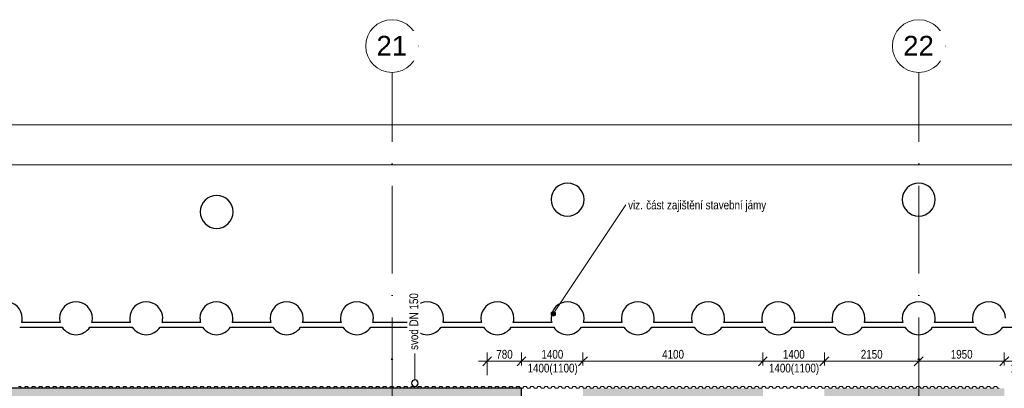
# Model space of a CAD drawing. Header units: millimetres. Extents: x 198345 to 441227, y -23587 to 80066.
# Tile 9 of 79: x 221157 to 243590, y 70535 to 78925. Entities that reach past the tile are written whole.
import ezdxf

# ---------------------------------------------------------------- set-up
doc = ezdxf.new("R2010")
doc.units = ezdxf.units.MM
doc.linetypes.add('IMPORT-HP_01_CER_B', pattern=[800, 500, -100, 100, -100])
doc.linetypes.add('Čerchovaná 20mm', pattern=[3000, 2000, -500, 0, -500])
for name, color, linetype, lineweight in [('CA_IMPORTY18', 8, 'Continuous', 9), ('CA_KOTY', 3, 'Continuous', 9), ('CA_KOTY-100', 3, 'Continuous', 9), ('CA_OSY', 5, 'Continuous', 9), ('CA_POHHRA18', 9, 'Continuous', 9), ('CA_REZY', 1, 'Continuous', 25), ('CA_SRAFY', 9, 'Continuous', 25), ('CA_TEXT25', 7, 'Continuous', 9), ('CA_TEXT35', 62, 'Continuous', 9), ('CA_ZAKLADY5', 1, 'Continuous', 25), ('Popisky sloupů', 250, 'Continuous', 9)]:
    doc.layers.add(name, color=color, linetype=linetype, lineweight=lineweight)
doc.styles.add('Arial', font='arial.ttf', dxfattribs={"height": 10})
doc.styles.add('Arial_2', font='arial.ttf', dxfattribs={"height": 450})
doc.styles.add('Arial_4', font='arial.ttf', dxfattribs={"width": 0.8, "height": 200})
doc.styles.add('Arial_5', font='arial.ttf', dxfattribs={"width": 0.8, "height": 2})
doc.dimstyles.new('CS_Průběžná_-_2_0_mm__stavařská_čárka__výška_otvoru_MASKA_OFF', dxfattribs={"dimscale": 304.8, "dimtxt": 204.05188, "dimasz": 0.656168, "dimexe": 0.656168, "dimexo": 1.64042, "dimgap": 0, "dimtad": 1, "dimdec": 0, "dimrnd": 5, "dimzin": 0, "dimdsep": 46, "dimtxsty": 'Arial_4', "dimblk1": 'OBLIQUE', "dimblk2": 'OBLIQUE', "dimsah": 1, "dimcen": 0.09, "dimdle": 0.656168, "dimazin": 0, "dimtfac": 1, "dimtdec": 4, "dimtix": 1, "dimtmove": 0, "dimatfit": 3, "dimfxl": 1, "dimtvp": 1, "dimtolj": 1, "dimtzin": 0, "dimarcsym": 2})
doc.dimstyles.new('HP_Přímá_-_2_mm_Ariel_1-100', dxfattribs={"dimscale": 304.8, "dimtxt": 204.05188, "dimasz": 0.656168, "dimexe": 0.328084, "dimexo": 0.0625, "dimgap": 0.164042, "dimtad": 1, "dimdec": 0, "dimzin": 0, "dimdsep": 46, "dimtxsty": 'Arial_4', "dimblk1": 'OBLIQUE', "dimblk2": 'OBLIQUE', "dimsah": 1, "dimcen": 0.09, "dimazin": 0, "dimtfac": 1, "dimtdec": 4, "dimtix": 1, "dimtmove": 0, "dimatfit": 3, "dimfxl": 0.984252, "dimfxlon": 1, "dimtvp": 1, "dimtolj": 1, "dimtzin": 0, "dimarcsym": 2})

# ---------------------------------------------------------------- blocks, each defined once
blk = doc.blocks.new('ocelová kce final - 11542_003_OK-HALA_TaO-2_ET_AciS_2025-05-29_upr_dwg-2597525-PŮDORYS 1_NP -vestavek V9')
at = {"layer": 'CA_IMPORTY18', "color": 57}
for p, q in [((229649, 71202), (229631, 71202)), ((229631, 71188), (229649, 71188)), ((241651, 71202), (241629, 71202)), ((241629, 71188), (241651, 71188))]:
    blk.add_line(p, q, dxfattribs=at)
at = {"layer": 'CA_IMPORTY18', "color": 57, "linetype": 'IMPORT-HP_01_CER_B'}
for p, q in [((229640, 70535), (229640, 71185)), ((241640, 70535), (241640, 71185))]:
    blk.add_line(p, q, dxfattribs=at)
at = {"layer": 'CA_IMPORTY18', "color": 57}
for centre, start, end in [((229631, 71195), 90, 270), ((229649, 71195), 270, 90), ((241629, 71195), 90, 270), ((241651, 71195), 270, 90)]:
    blk.add_arc(centre, 7.5, start, end, dxfattribs=at)
at = {"layer": 'CA_IMPORTY18', "color": 7, "linetype": 'IMPORT-HP_01_CER_B', "char_height": 10, "width": 18.61, "attachment_point": 1, "line_spacing_factor": 0.941778, "style": 'Arial'}
for s, insert in [('21', (229633, 71201)), ('22', (241632, 71201))]:
    blk.add_mtext(s, dxfattribs=dict(at, insert=insert))
blk = doc.blocks.new('ocelová kce final - ocelová kce final-2597615-PŮDORYS 1_NP -vestavek V9')
blk.add_blockref('ocelová kce final - 11542_003_OK-HALA_TaO-2_ET_AciS_2025-05-29_upr_dwg-2597525-PŮDORYS 1_NP -vestavek V9', (0, 0))
blk = doc.blocks.new('Opakovaný detail - 40-V2-PŮDORYS 1_NP -vestavek V9')
at = {"layer": 'CA_POHHRA18'}
for p, q in [((-38292, 250), (-38266, 250)), ((-38266, 250), (-38237, 211)), ((-38186, 211), (-38157, 250)), ((-38157, 250), (-38132, 250)), ((-38132, 250), (-38106, 250)), ((-38106, 250), (-38077, 211)), ((-38026, 211), (-37997, 250)), ((-37997, 250), (-37972, 250)), ((-37972, 250), (-37946, 250)), ((-37946, 250), (-37917, 211)), ((-37866, 211), (-37837, 250)), ((-37837, 250), (-37812, 250)), ((-37812, 250), (-37786, 250)), ((-37786, 250), (-37757, 211)), ((-37706, 211), (-37677, 250)), ((-37677, 250), (-37652, 250)), ((-37652, 250), (-37626, 250)), ((-37626, 250), (-37597, 211)), ((-37546, 211), (-37517, 250)), ((-37517, 250), (-37492, 250)), ((-37492, 250), (-37466, 250)), ((-37466, 250), (-37437, 211)), ((-37386, 211), (-37357, 250)), ((-37357, 250), (-37332, 250)), ((-37332, 250), (-37307, 250)), ((-37307, 250), (-37278, 211)), ((-37227, 211), (-37198, 250)), ((-37198, 250), (-37172, 250)), ((-37172, 250), (-37147, 250)), ((-37147, 250), (-37118, 211)), ((-37067, 211), (-37038, 250)), ((-37038, 250), (-37012, 250)), ((-37012, 250), (-36987, 250)), ((-36987, 250), (-36958, 211)), ((-36907, 211), (-36878, 250)), ((-36878, 250), (-36852, 250)), ((-36852, 250), (-36827, 250)), ((-36827, 250), (-36798, 211)), ((-36747, 211), (-36718, 250)), ((-36718, 250), (-36692, 250)), ((-36692, 250), (-36667, 250)), ((-36667, 250), (-36638, 211)), ((-36587, 211), (-36558, 250)), ((-36558, 250), (-36532, 250)), ((-36532, 250), (-36507, 250)), ((-36507, 250), (-36478, 211)), ((-36427, 211), (-36398, 250)), ((-36398, 250), (-36372, 250)), ((-36372, 250), (-36347, 250)), ((-36347, 250), (-36318, 211)), ((-36267, 211), (-36238, 250)), ((-36238, 250), (-36212, 250)), ((-36212, 250), (-36187, 250)), ((-36187, 250), (-36158, 211)), ((-36107, 211), (-36078, 250)), ((-36078, 250), (-36052, 250)), ((-36052, 250), (-36027, 250)), ((-36027, 250), (-35998, 211)), ((-35947, 211), (-35918, 250)), ((-35918, 250), (-35892, 250)), ((-35892, 250), (-35867, 250)), ((-35867, 250), (-35838, 211)), ((-35787, 211), (-35758, 250)), ((-35758, 250), (-35732, 250)), ((-35732, 250), (-35707, 250)), ((-35707, 250), (-35678, 211)), ((-35627, 211), (-35598, 250)), ((-35598, 250), (-35572, 250)), ((-35572, 250), (-35547, 250)), ((-35547, 250), (-35518, 211)), ((-35467, 211), (-35438, 250)), ((-35438, 250), (-35412, 250)), ((-35412, 250), (-35387, 250)), ((-35387, 250), (-35358, 211)), ((-35307, 211), (-35278, 250)), ((-35278, 250), (-35252, 250)), ((-35252, 250), (-35227, 250)), ((-35227, 250), (-35198, 211)), ((-35147, 211), (-35118, 250)), ((-35118, 250), (-35092, 250)), ((-35092, 250), (-35067, 250)), ((-35067, 250), (-35038, 211)), ((-34987, 211), (-34958, 250)), ((-34958, 250), (-34932, 250)), ((-34932, 250), (-34907, 250)), ((-34907, 250), (-34878, 211)), ((-34827, 211), (-34798, 250)), ((-34798, 250), (-34772, 250)), ((-34772, 250), (-34747, 250)), ((-34747, 250), (-34718, 211)), ((-34667, 211), (-34638, 250)), ((-34638, 250), (-34612, 250)), ((-34612, 250), (-34587, 250)), ((-34587, 250), (-34558, 211)), ((-34507, 211), (-34478, 250)), ((-34478, 250), (-34452, 250)), ((-34452, 250), (-34427, 250)), ((-34427, 250), (-34398, 211)), ((-34347, 211), (-34318, 250)), ((-34318, 250), (-34292, 250)), ((-34292, 250), (-34267, 250)), ((-34267, 250), (-34238, 211)), ((-34187, 211), (-34158, 250)), ((-34158, 250), (-34132, 250)), ((-34133, 250), (-34107, 250)), ((-34107, 250), (-34078, 211)), ((-34027, 211), (-33998, 250)), ((-33998, 250), (-33973, 250)), ((-33973, 250), (-33947, 250)), ((-33947, 250), (-33918, 211)), ((-33867, 211), (-33838, 250)), ((-33838, 250), (-33813, 250)), ((-33813, 250), (-33787, 250)), ((-33787, 250), (-33758, 211)), ((-33707, 211), (-33678, 250)), ((-33678, 250), (-33653, 250)), ((-33653, 250), (-33627, 250)), ((-33627, 250), (-33598, 211)), ((-33547, 211), (-33518, 250)), ((-33518, 250), (-33493, 250)), ((-33493, 250), (-33467, 250)), ((-33467, 250), (-33438, 211)), ((-33387, 211), (-33358, 250)), ((-33358, 250), (-33333, 250)), ((-33333, 250), (-33307, 250)), ((-33307, 250), (-33278, 211)), ((-33227, 211), (-33198, 250)), ((-33198, 250), (-33173, 250)), ((-33173, 250), (-33147, 250)), ((-33147, 250), (-33118, 211)), ((-33067, 211), (-33038, 250)), ((-33038, 250), (-33013, 250)), ((-33013, 250), (-32987, 250)), ((-32987, 250), (-32958, 211)), ((-32907, 211), (-32878, 250)), ((-32878, 250), (-32853, 250)), ((-32853, 250), (-32827, 250)), ((-32827, 250), (-32798, 211)), ((-32747, 211), (-32718, 250)), ((-32718, 250), (-32693, 250)), ((-32693, 250), (-32667, 250)), ((-32667, 250), (-32638, 211)), ((-32587, 211), (-32558, 250)), ((-32558, 250), (-32533, 250)), ((-32533, 250), (-32507, 250)), ((-32507, 250), (-32478, 211)), ((-32427, 211), (-32398, 250)), ((-32398, 250), (-32373, 250)), ((-32373, 250), (-32347, 250)), ((-32347, 250), (-32318, 211)), ((-32267, 211), (-32238, 250)), ((-32238, 250), (-32213, 250)), ((-32213, 250), (-32187, 250)), ((-32187, 250), (-32158, 211)), ((-32107, 211), (-32078, 250)), ((-32078, 250), (-32053, 250)), ((-32053, 250), (-32027, 250)), ((-32027, 250), (-31998, 211)), ((-31947, 211), (-31918, 250)), ((-31918, 250), (-31893, 250)), ((-31893, 250), (-31867, 250)), ((-31867, 250), (-31838, 211)), ((-31787, 211), (-31758, 250)), ((-31758, 250), (-31733, 250)), ((-31733, 250), (-31707, 250)), ((-31707, 250), (-31678, 211)), ((-31627, 211), (-31598, 250)), ((-31598, 250), (-31573, 250)), ((-31573, 250), (-31547, 250)), ((-31547, 250), (-31518, 211)), ((-31467, 211), (-31438, 250)), ((-31438, 250), (-31413, 250)), ((-31413, 250), (-31387, 250)), ((-31387, 250), (-31358, 211)), ((-31307, 211), (-31278, 250)), ((-31278, 250), (-31253, 250)), ((-31253, 250), (-31227, 250)), ((-31227, 250), (-31198, 211)), ((-31147, 211), (-31118, 250)), ((-31118, 250), (-31093, 250)), ((-31093, 250), (-31067, 250)), ((-31067, 250), (-31038, 211)), ((-30987, 211), (-30958, 250)), ((-30958, 250), (-30933, 250)), ((-30933, 250), (-30908, 250)), ((-30908, 250), (-30879, 211)), ((-30828, 211), (-30799, 250)), ((-30799, 250), (-30773, 250)), ((-30773, 250), (-30748, 250)), ((-30748, 250), (-30719, 211)), ((-30668, 211), (-30639, 250)), ((-30639, 250), (-30613, 250)), ((-30613, 250), (-30588, 250)), ((-30588, 250), (-30559, 211)), ((-30508, 211), (-30479, 250)), ((-30479, 250), (-30453, 250)), ((-30453, 250), (-30428, 250)), ((-30428, 250), (-30399, 211)), ((-30348, 211), (-30319, 250)), ((-30319, 250), (-30293, 250)), ((-30293, 250), (-30268, 250)), ((-30268, 250), (-30239, 211)), ((-30188, 211), (-30159, 250)), ((-30159, 250), (-30133, 250)), ((-30133, 250), (-30108, 250)), ((-30108, 250), (-30079, 211)), ((-30028, 211), (-29999, 250)), ((-29999, 250), (-29973, 250)), ((-29973, 250), (-29948, 250)), ((-29948, 250), (-29919, 211)), ((-29868, 211), (-29839, 250)), ((-29839, 250), (-29813, 250)), ((-29813, 250), (-29788, 250)), ((-29788, 250), (-29759, 211)), ((-29708, 211), (-29679, 250)), ((-29679, 250), (-29653, 250)), ((-29653, 250), (-29628, 250)), ((-29628, 250), (-29599, 211)), ((-29548, 211), (-29519, 250)), ((-29519, 250), (-29493, 250)), ((-29493, 250), (-29468, 250)), ((-29468, 250), (-29439, 211)), ((-29388, 211), (-29359, 250)), ((-29359, 250), (-29333, 250)), ((-29333, 250), (-29308, 250)), ((-29308, 250), (-29279, 211)), ((-29228, 211), (-29199, 250)), ((-29199, 250), (-29173, 250)), ((-29173, 250), (-29148, 250)), ((-29148, 250), (-29119, 211)), ((-29068, 211), (-29039, 250)), ((-29039, 250), (-29013, 250)), ((-29013, 250), (-28988, 250)), ((-28988, 250), (-28959, 211)), ((-28908, 211), (-28879, 250)), ((-28879, 250), (-28853, 250)), ((-28853, 250), (-28828, 250)), ((-28828, 250), (-28799, 211)), ((-28748, 211), (-28719, 250)), ((-28719, 250), (-28693, 250)), ((-28693, 250), (-28668, 250)), ((-28668, 250), (-28639, 211)), ((-28588, 211), (-28559, 250)), ((-28559, 250), (-28533, 250)), ((-28533, 250), (-28508, 250)), ((-28508, 250), (-28479, 211)), ((-28428, 211), (-28399, 250)), ((-28399, 250), (-28373, 250)), ((-28373, 250), (-28348, 250)), ((-28348, 250), (-28319, 211)), ((-28268, 211), (-28239, 250)), ((-28239, 250), (-28213, 250)), ((-28213, 250), (-28188, 250)), ((-28188, 250), (-28159, 211)), ((-28108, 211), (-28079, 250)), ((-28079, 250), (-28053, 250)), ((-28053, 250), (-28028, 250)), ((-28028, 250), (-27999, 211)), ((-27948, 211), (-27919, 250)), ((-27919, 250), (-27893, 250)), ((-27893, 250), (-27868, 250)), ((-27868, 250), (-27839, 211)), ((-27788, 211), (-27759, 250)), ((-27759, 250), (-27733, 250)), ((-27734, 250), (-27708, 250)), ((-27708, 250), (-27679, 211)), ((-27628, 211), (-27599, 250)), ((-27599, 250), (-27574, 250)), ((-27574, 250), (-27548, 250)), ((-27548, 250), (-27519, 211)), ((-27468, 211), (-27439, 250)), ((-27439, 250), (-27414, 250)), ((-27414, 250), (-27388, 250)), ((-27388, 250), (-27359, 211)), ((-27308, 211), (-27279, 250)), ((-27279, 250), (-27254, 250)), ((-27254, 250), (-27228, 250)), ((-27228, 250), (-27199, 211)), ((-27148, 211), (-27119, 250)), ((-27119, 250), (-27094, 250)), ((-27094, 250), (-27068, 250)), ((-27068, 250), (-27039, 211)), ((-26988, 211), (-26959, 250)), ((-26959, 250), (-26934, 250)), ((-26934, 250), (-26908, 250)), ((-26908, 250), (-26879, 211)), ((-26828, 211), (-26799, 250)), ((-26799, 250), (-26774, 250)), ((-26774, 250), (-26748, 250)), ((-26748, 250), (-26719, 211)), ((-26668, 211), (-26639, 250)), ((-26639, 250), (-26614, 250)), ((-26614, 250), (-26588, 250)), ((-26588, 250), (-26559, 211)), ((-26508, 211), (-26479, 250)), ((-26479, 250), (-26454, 250)), ((-26454, 250), (-26428, 250)), ((-26428, 250), (-26399, 211)), ((-26348, 211), (-26319, 250)), ((-26319, 250), (-26294, 250)), ((-26294, 250), (-26268, 250)), ((-26268, 250), (-26239, 211)), ((-26188, 211), (-26159, 250)), ((-26159, 250), (-26134, 250)), ((-26134, 250), (-26108, 250)), ((-26108, 250), (-26079, 211)), ((-26028, 211), (-25999, 250)), ((-25999, 250), (-25974, 250)), ((-25974, 250), (-25948, 250)), ((-25948, 250), (-25919, 211)), ((-25868, 211), (-25839, 250)), ((-25839, 250), (-25814, 250)), ((-25814, 250), (-25788, 250)), ((-25788, 250), (-25759, 211)), ((-25708, 211), (-25679, 250)), ((-25679, 250), (-25654, 250)), ((-25654, 250), (-25628, 250)), ((-25628, 250), (-25599, 211)), ((-25548, 211), (-25519, 250)), ((-25519, 250), (-25494, 250)), ((-25494, 250), (-25468, 250)), ((-25468, 250), (-25439, 211)), ((-25388, 211), (-25359, 250)), ((-25359, 250), (-25334, 250)), ((-25334, 250), (-25308, 250)), ((-25308, 250), (-25279, 211)), ((-25228, 211), (-25199, 250)), ((-25199, 250), (-25174, 250)), ((-25174, 250), (-25148, 250)), ((-25148, 250), (-25119, 211)), ((-25068, 211), (-25039, 250)), ((-25039, 250), (-25014, 250)), ((-25014, 250), (-24988, 250)), ((-24988, 250), (-24959, 211)), ((-24908, 211), (-24879, 250)), ((-24879, 250), (-24854, 250)), ((-24854, 250), (-24828, 250)), ((-24828, 250), (-24799, 211)), ((-24748, 211), (-24719, 250)), ((-24719, 250), (-24694, 250)), ((-24694, 250), (-24668, 250)), ((-24668, 250), (-24639, 211)), ((-24588, 211), (-24559, 250)), ((-24559, 250), (-24534, 250)), ((-24534, 250), (-24509, 250)), ((-24509, 250), (-24480, 211)), ((-24429, 211), (-24400, 250)), ((-24400, 250), (-24374, 250)), ((-24374, 250), (-24349, 250)), ((-24349, 250), (-24320, 211)), ((-24269, 211), (-24240, 250)), ((-24240, 250), (-24214, 250)), ((-24214, 250), (-24189, 250)), ((-24189, 250), (-24160, 211)), ((-24109, 211), (-24080, 250)), ((-24080, 250), (-24054, 250)), ((-24054, 250), (-24029, 250)), ((-24029, 250), (-24000, 211)), ((-23949, 211), (-23920, 250)), ((-23920, 250), (-23894, 250)), ((-23894, 250), (-23869, 250)), ((-23869, 250), (-23840, 211)), ((-23789, 211), (-23760, 250)), ((-23760, 250), (-23734, 250)), ((-23734, 250), (-23709, 250)), ((-23709, 250), (-23680, 211)), ((-23629, 211), (-23600, 250)), ((-23600, 250), (-23574, 250)), ((-23574, 250), (-23549, 250)), ((-23549, 250), (-23520, 211)), ((-23469, 211), (-23440, 250)), ((-23440, 250), (-23414, 250)), ((-23414, 250), (-23389, 250)), ((-23389, 250), (-23360, 211)), ((-23309, 211), (-23280, 250)), ((-23280, 250), (-23254, 250)), ((-23254, 250), (-23229, 250)), ((-23229, 250), (-23200, 211)), ((-23149, 211), (-23120, 250)), ((-23120, 250), (-23094, 250)), ((-23094, 250), (-23069, 250)), ((-23069, 250), (-23040, 211)), ((-22989, 211), (-22960, 250)), ((-22960, 250), (-22934, 250)), ((-22934, 250), (-22909, 250)), ((-22909, 250), (-22880, 211)), ((-22829, 211), (-22800, 250)), ((-22800, 250), (-22774, 250)), ((-22774, 250), (-22749, 250)), ((-22749, 250), (-22720, 211)), ((-22669, 211), (-22640, 250)), ((-22640, 250), (-22614, 250)), ((-22614, 250), (-22589, 250)), ((-22589, 250), (-22560, 211)), ((-22509, 211), (-22480, 250)), ((-22480, 250), (-22454, 250)), ((-22454, 250), (-22429, 250)), ((-22429, 250), (-22400, 211)), ((-22349, 211), (-22320, 250)), ((-22320, 250), (-22294, 250)), ((-22294, 250), (-22269, 250)), ((-22269, 250), (-22240, 211)), ((-22189, 211), (-22160, 250)), ((-22160, 250), (-22134, 250)), ((-22134, 250), (-22109, 250)), ((-22109, 250), (-22080, 211)), ((-22029, 211), (-22000, 250)), ((-22000, 250), (-21974, 250)), ((-21974, 250), (-21949, 250)), ((-21949, 250), (-21920, 211)), ((-21869, 211), (-21840, 250)), ((-21840, 250), (-21814, 250)), ((-21814, 250), (-21789, 250)), ((-21789, 250), (-21760, 211)), ((-21709, 211), (-21680, 250)), ((-21680, 250), (-21654, 250)), ((-21654, 250), (-21629, 250)), ((-21629, 250), (-21600, 211)), ((-21549, 211), (-21520, 250)), ((-21520, 250), (-21494, 250)), ((-21494, 250), (-21469, 250)), ((-21469, 250), (-21440, 211)), ((-21389, 211), (-21360, 250)), ((-21360, 250), (-21334, 250)), ((-21335, 250), (-21309, 250)), ((-21309, 250), (-21280, 211)), ((-21229, 211), (-21200, 250)), ((-21200, 250), (-21175, 250)), ((-21175, 250), (-21149, 250)), ((-21149, 250), (-21120, 211)), ((-21069, 211), (-21040, 250)), ((-21040, 250), (-21015, 250)), ((-21015, 250), (-20989, 250)), ((-20989, 250), (-20960, 211)), ((-20909, 211), (-20880, 250)), ((-20880, 250), (-20855, 250)), ((-20855, 250), (-20829, 250)), ((-20829, 250), (-20800, 211)), ((-20749, 211), (-20720, 250)), ((-20720, 250), (-20695, 250)), ((-20695, 250), (-20669, 250)), ((-20669, 250), (-20640, 211)), ((-20589, 211), (-20560, 250)), ((-20560, 250), (-20535, 250)), ((-20535, 250), (-20509, 250)), ((-20509, 250), (-20480, 211)), ((-20429, 211), (-20400, 250)), ((-20400, 250), (-20375, 250)), ((-20375, 250), (-20349, 250)), ((-20349, 250), (-20320, 211)), ((-20269, 211), (-20240, 250)), ((-20240, 250), (-20215, 250)), ((-20215, 250), (-20189, 250)), ((-20189, 250), (-20160, 211)), ((-20109, 211), (-20080, 250)), ((-20080, 250), (-20055, 250)), ((-20055, 250), (-20029, 250)), ((-20029, 250), (-20000, 211)), ((-19949, 211), (-19920, 250)), ((-19920, 250), (-19895, 250)), ((-19895, 250), (-19869, 250)), ((-19869, 250), (-19840, 211)), ((-19789, 211), (-19760, 250)), ((-19760, 250), (-19735, 250)), ((-19735, 250), (-19709, 250)), ((-19709, 250), (-19680, 211)), ((-19629, 211), (-19600, 250)), ((-19600, 250), (-19575, 250)), ((-19575, 250), (-19549, 250)), ((-19549, 250), (-19520, 211)), ((-19469, 211), (-19440, 250)), ((-19440, 250), (-19415, 250)), ((-19415, 250), (-19389, 250)), ((-19389, 250), (-19360, 211)), ((-19309, 211), (-19280, 250)), ((-19280, 250), (-19255, 250)), ((-19255, 250), (-19229, 250)), ((-19229, 250), (-19200, 211)), ((-19149, 211), (-19120, 250)), ((-19120, 250), (-19095, 250)), ((-19095, 250), (-19069, 250)), ((-19069, 250), (-19040, 211)), ((-18989, 211), (-18960, 250)), ((-18960, 250), (-18935, 250)), ((-18935, 250), (-18909, 250)), ((-18909, 250), (-18880, 211)), ((-18829, 211), (-18800, 250)), ((-18800, 250), (-18775, 250)), ((-18775, 250), (-18749, 250)), ((-18749, 250), (-18720, 211)), ((-18669, 211), (-18640, 250)), ((-18640, 250), (-18615, 250)), ((-18615, 250), (-18589, 250)), ((-18589, 250), (-18560, 211)), ((-18509, 211), (-18480, 250)), ((-18480, 250), (-18455, 250)), ((-18455, 250), (-18429, 250)), ((-18429, 250), (-18400, 211)), ((-18349, 211), (-18320, 250)), ((-18320, 250), (-18295, 250)), ((-18295, 250), (-18269, 250)), ((-18269, 250), (-18240, 211)), ((-18189, 211), (-18160, 250)), ((-18160, 250), (-18135, 250)), ((-18135, 250), (-18110, 250)), ((-18110, 250), (-18081, 211)), ((-18030, 211), (-18001, 250)), ((-18001, 250), (-17975, 250)), ((-17975, 250), (-17950, 250)), ((-17950, 250), (-17921, 211)), ((-17870, 211), (-17841, 250)), ((-17841, 250), (-17815, 250)), ((-17815, 250), (-17790, 250)), ((-17790, 250), (-17761, 211)), ((-17710, 211), (-17681, 250)), ((-17681, 250), (-17655, 250)), ((-17655, 250), (-17630, 250)), ((-17630, 250), (-17601, 211)), ((-17550, 211), (-17521, 250)), ((-17521, 250), (-17495, 250)), ((-17495, 250), (-17470, 250)), ((-17470, 250), (-17441, 211)), ((-17390, 211), (-17361, 250)), ((-17361, 250), (-17335, 250)), ((-17335, 250), (-17310, 250)), ((-17310, 250), (-17281, 211)), ((-17230, 211), (-17201, 250)), ((-17201, 250), (-17175, 250)), ((-17175, 250), (-17150, 250)), ((-17150, 250), (-17121, 211)), ((-17070, 211), (-17041, 250)), ((-17041, 250), (-17015, 250)), ((-17015, 250), (-16990, 250)), ((-16990, 250), (-16961, 211)), ((-16910, 211), (-16881, 250)), ((-16881, 250), (-16855, 250)), ((-16855, 250), (-16830, 250)), ((-16830, 250), (-16801, 211)), ((-16750, 211), (-16721, 250)), ((-16721, 250), (-16695, 250)), ((-16695, 250), (-16670, 250)), ((-16670, 250), (-16641, 211)), ((-16590, 211), (-16561, 250)), ((-16561, 250), (-16535, 250)), ((-16535, 250), (-16510, 250)), ((-16510, 250), (-16481, 211)), ((-16430, 211), (-16401, 250)), ((-16401, 250), (-16375, 250)), ((-16375, 250), (-16350, 250)), ((-16350, 250), (-16321, 211)), ((-16270, 211), (-16241, 250)), ((-16241, 250), (-16215, 250)), ((-16215, 250), (-16190, 250)), ((-16190, 250), (-16161, 211)), ((-16110, 211), (-16081, 250)), ((-16081, 250), (-16055, 250)), ((-16055, 250), (-16030, 250)), ((-16030, 250), (-16001, 211)), ((-38237, 211), (-38186, 211)), ((-38077, 211), (-38026, 211)), ((-37917, 211), (-37866, 211)), ((-37757, 211), (-37706, 211)), ((-37597, 211), (-37546, 211)), ((-37437, 211), (-37386, 211)), ((-37278, 211), (-37227, 211)), ((-37118, 211), (-37067, 211)), ((-36958, 211), (-36907, 211)), ((-36798, 211), (-36747, 211)), ((-36638, 211), (-36587, 211)), ((-36478, 211), (-36427, 211)), ((-36318, 211), (-36267, 211)), ((-36158, 211), (-36107, 211)), ((-35998, 211), (-35947, 211)), ((-35838, 211), (-35787, 211)), ((-35678, 211), (-35627, 211)), ((-35518, 211), (-35467, 211)), ((-35358, 211), (-35307, 211)), ((-35198, 211), (-35147, 211)), ((-35038, 211), (-34987, 211)), ((-34878, 211), (-34827, 211)), ((-34718, 211), (-34667, 211)), ((-34558, 211), (-34507, 211)), ((-34398, 211), (-34347, 211)), ((-34238, 211), (-34187, 211)), ((-34078, 211), (-34027, 211)), ((-33918, 211), (-33867, 211)), ((-33758, 211), (-33707, 211)), ((-33598, 211), (-33547, 211)), ((-33438, 211), (-33387, 211)), ((-33278, 211), (-33227, 211)), ((-33118, 211), (-33067, 211)), ((-32958, 211), (-32907, 211)), ((-32798, 211), (-32747, 211)), ((-32638, 211), (-32587, 211)), ((-32478, 211), (-32427, 211)), ((-32318, 211), (-32267, 211)), ((-32158, 211), (-32107, 211)), ((-31998, 211), (-31947, 211)), ((-31838, 211), (-31787, 211)), ((-31678, 211), (-31627, 211)), ((-31518, 211), (-31467, 211)), ((-31358, 211), (-31307, 211)), ((-31198, 211), (-31147, 211)), ((-31038, 211), (-30987, 211)), ((-30879, 211), (-30828, 211)), ((-30719, 211), (-30668, 211)), ((-30559, 211), (-30508, 211)), ((-30399, 211), (-30348, 211)), ((-30239, 211), (-30188, 211)), ((-30079, 211), (-30028, 211)), ((-29919, 211), (-29868, 211)), ((-29759, 211), (-29708, 211)), ((-29599, 211), (-29548, 211)), ((-29439, 211), (-29388, 211)), ((-29279, 211), (-29228, 211)), ((-29119, 211), (-29068, 211)), ((-28959, 211), (-28908, 211)), ((-28799, 211), (-28748, 211)), ((-28639, 211), (-28588, 211)), ((-28479, 211), (-28428, 211)), ((-28319, 211), (-28268, 211)), ((-28159, 211), (-28108, 211)), ((-27999, 211), (-27948, 211)), ((-27839, 211), (-27788, 211)), ((-27679, 211), (-27628, 211)), ((-27519, 211), (-27468, 211)), ((-27359, 211), (-27308, 211)), ((-27199, 211), (-27148, 211)), ((-27039, 211), (-26988, 211)), ((-26879, 211), (-26828, 211)), ((-26719, 211), (-26668, 211)), ((-26559, 211), (-26508, 211)), ((-26399, 211), (-26348, 211)), ((-26239, 211), (-26188, 211)), ((-26079, 211), (-26028, 211)), ((-25919, 211), (-25868, 211)), ((-25759, 211), (-25708, 211)), ((-25599, 211), (-25548, 211)), ((-25439, 211), (-25388, 211)), ((-25279, 211), (-25228, 211)), ((-25119, 211), (-25068, 211)), ((-24959, 211), (-24908, 211)), ((-24799, 211), (-24748, 211)), ((-24639, 211), (-24588, 211)), ((-24480, 211), (-24429, 211)), ((-24320, 211), (-24269, 211)), ((-24160, 211), (-24109, 211)), ((-24000, 211), (-23949, 211)), ((-23840, 211), (-23789, 211)), ((-23680, 211), (-23629, 211)), ((-23520, 211), (-23469, 211)), ((-23360, 211), (-23309, 211)), ((-23200, 211), (-23149, 211)), ((-23040, 211), (-22989, 211)), ((-22880, 211), (-22829, 211)), ((-22720, 211), (-22669, 211)), ((-22560, 211), (-22509, 211)), ((-22400, 211), (-22349, 211)), ((-22240, 211), (-22189, 211)), ((-22080, 211), (-22029, 211)), ((-21920, 211), (-21869, 211)), ((-21760, 211), (-21709, 211)), ((-21600, 211), (-21549, 211)), ((-21440, 211), (-21389, 211)), ((-21280, 211), (-21229, 211)), ((-21120, 211), (-21069, 211)), ((-20960, 211), (-20909, 211)), ((-20800, 211), (-20749, 211)), ((-20640, 211), (-20589, 211)), ((-20480, 211), (-20429, 211)), ((-20320, 211), (-20269, 211)), ((-20160, 211), (-20109, 211)), ((-20000, 211), (-19949, 211)), ((-19840, 211), (-19789, 211)), ((-19680, 211), (-19629, 211)), ((-19520, 211), (-19469, 211)), ((-19360, 211), (-19309, 211)), ((-19200, 211), (-19149, 211)), ((-19040, 211), (-18989, 211)), ((-18880, 211), (-18829, 211)), ((-18720, 211), (-18669, 211)), ((-18560, 211), (-18509, 211)), ((-18400, 211), (-18349, 211)), ((-18240, 211), (-18189, 211)), ((-18081, 211), (-18030, 211)), ((-17921, 211), (-17870, 211)), ((-17761, 211), (-17710, 211)), ((-17601, 211), (-17550, 211)), ((-17441, 211), (-17390, 211)), ((-17281, 211), (-17230, 211)), ((-17121, 211), (-17070, 211)), ((-16961, 211), (-16910, 211)), ((-16801, 211), (-16750, 211)), ((-16641, 211), (-16590, 211)), ((-16481, 211), (-16430, 211)), ((-16321, 211), (-16270, 211)), ((-16161, 211), (-16110, 211)), ((-16001, 211), (-15950, 211))]:
    blk.add_line(p, q, dxfattribs=at)
blk = doc.blocks.new('Osnova - Bublina osnovy 12mm-4850-PŮDORYS 1_NP -vestavek V9')
at = {"layer": 'CA_TEXT35'}
blk.add_circle((0, 0), 6, dxfattribs=at)
blk = doc.blocks.new('DIMBLOCK1-PŮDORYS 1_NP -vestavek V9')
at = {"layer": 'CA_KOTY-100'}
for p, q in [((204890, 76534), (204790, 76434)), ((204890, 76534), (204990, 76634)), ((204890, 76534), (204890, 76634)), ((204890, 76534), (289620, 76534)), ((204890, 76534), (204890, 76234)), ((289620, 76534), (289520, 76434)), ((289620, 76534), (289720, 76634)), ((289620, 76534), (289620, 76634)), ((289620, 76534), (289620, 76234))]:
    blk.add_line(p, q, dxfattribs=at)
at = {"layer": 'CA_KOTY-100', "color": 0, "insert": (246949, 76844), "char_height": 200, "width": 734.59, "attachment_point": 1, "line_spacing_factor": 0.941778, "style": 'Arial_4'}
blk.add_mtext('84730', dxfattribs=at)
blk = doc.blocks.new('_Oblique')
at = {"color": 0, "linetype": 'ByBlock', "lineweight": -2}
blk.add_line((-0.5, -0.5), (0.5, 0.5), dxfattribs=at)
blk = doc.blocks.new('Rodina1 - Rodina1-1394980-PŮDORYS 1_NP -vestavek V9')
at = {"layer": 'Popisky sloupů', "color": 7, "insert": (0.82, 1.26), "char_height": 2, "width": 16.0979, "attachment_point": 1, "style": 'Arial_5', "bg_fill": 3, "box_fill_scale": 1.25, "bg_fill_color": 256, "bg_fill_true_color": 13158600, "bg_fill_transparency": 0}
blk.add_mtext('svod DN 150', dxfattribs=at)
blk = doc.blocks.new('DIMBLOCK6-PŮDORYS 1_NP -vestavek V9')
at = {"layer": 'CA_KOTY-100'}
for p, q in [((204851, 75623), (204751, 75523)), ((204851, 75623), (204951, 75723)), ((204851, 75623), (204851, 75723)), ((204851, 75623), (285850, 75623)), ((204851, 75623), (204851, 75323)), ((285850, 75623), (285750, 75523)), ((285850, 75623), (285950, 75723)), ((285850, 75623), (285850, 75723)), ((285850, 75623), (285850, 75323))]:
    blk.add_line(p, q, dxfattribs=at)
at = {"layer": 'CA_KOTY-100', "color": 0, "insert": (245044, 75933), "char_height": 200, "width": 734.59, "attachment_point": 1, "line_spacing_factor": 0.941778, "style": 'Arial_4'}
blk.add_mtext('80999', dxfattribs=at)
blk = doc.blocks.new('DIMBLOCK50-PŮDORYS 1_NP -vestavek V9')
at = {"layer": 'CA_KOTY-100'}
for p, q in [((231810, 71149), (231810, 71349)), ((232590, 71149), (232590, 71349)), ((231610, 71149), (232590, 71149)), ((231810, 71149), (231710, 71049)), ((231810, 71149), (231910, 71249)), ((231810, 71149), (231810, 70835)), ((232590, 71149), (232490, 71049)), ((232590, 71149), (232690, 71249)), ((232590, 71149), (232590, 71053))]:
    blk.add_line(p, q, dxfattribs=at)
at = {"layer": 'CA_KOTY-100', "color": 0, "insert": (232016, 71409), "char_height": 200, "width": 440.75, "attachment_point": 1, "line_spacing_factor": 0.941778, "style": 'Arial_4'}
blk.add_mtext('780', dxfattribs=at)
blk = doc.blocks.new('DIMBLOCK51-PŮDORYS 1_NP -vestavek V9')
at = {"layer": 'CA_KOTY-100'}
for p, q in [((232590, 71149), (232590, 71349)), ((233990, 71149), (233990, 71349)), ((232590, 71149), (232490, 71049)), ((232590, 71149), (232690, 71249)), ((232590, 71149), (233990, 71149)), ((232590, 71149), (232590, 71053)), ((233990, 71149), (233890, 71049)), ((233990, 71149), (234090, 71249)), ((233990, 71149), (233990, 71053))]:
    blk.add_line(p, q, dxfattribs=at)
at = {"layer": 'CA_KOTY-100', "color": 0, "char_height": 200, "attachment_point": 1, "line_spacing_factor": 0.941778, "style": 'Arial_4'}
for s, insert, width in [('1400', (233045, 71409), 587.67), ('1400(1100)', (232728, 71095), 1348.63)]:
    blk.add_mtext(s, dxfattribs=dict(at, insert=insert, width=width))
blk = doc.blocks.new('DIMBLOCK52-PŮDORYS 1_NP -vestavek V9')
at = {"layer": 'CA_KOTY-100'}
for p, q in [((233990, 71149), (233990, 71349)), ((238090, 71149), (238090, 71349)), ((233990, 71149), (233890, 71049)), ((233990, 71149), (234090, 71249)), ((233990, 71149), (238090, 71149)), ((233990, 71149), (233990, 71053)), ((238090, 71149), (237990, 71049)), ((238090, 71149), (238190, 71249)), ((238090, 71149), (238090, 71053))]:
    blk.add_line(p, q, dxfattribs=at)
at = {"layer": 'CA_KOTY-100', "color": 0, "insert": (235795, 71409), "char_height": 200, "width": 587.67, "attachment_point": 1, "line_spacing_factor": 0.941778, "style": 'Arial_4'}
blk.add_mtext('4100', dxfattribs=at)
blk = doc.blocks.new('DIMBLOCK53-PŮDORYS 1_NP -vestavek V9')
at = {"layer": 'CA_KOTY-100'}
for p, q in [((238090, 71149), (238090, 71349)), ((239490, 71149), (239490, 71349)), ((238090, 71149), (237990, 71049)), ((238090, 71149), (238190, 71249)), ((238090, 71149), (239490, 71149)), ((238090, 71149), (238090, 71053)), ((239490, 71149), (239390, 71049)), ((239490, 71149), (239590, 71249)), ((239490, 71149), (239490, 71053))]:
    blk.add_line(p, q, dxfattribs=at)
at = {"layer": 'CA_KOTY-100', "color": 0, "char_height": 200, "attachment_point": 1, "line_spacing_factor": 0.941778, "style": 'Arial_4'}
for s, insert, width in [('1400', (238545, 71409), 587.67), ('1400(1100)', (238228, 71095), 1348.63)]:
    blk.add_mtext(s, dxfattribs=dict(at, insert=insert, width=width))
blk = doc.blocks.new('DIMBLOCK54-PŮDORYS 1_NP -vestavek V9')
at = {"layer": 'CA_KOTY-100'}
for p, q in [((239490, 71149), (239490, 71349)), ((241640, 71149), (241640, 71349)), ((239490, 71149), (239390, 71049)), ((239490, 71149), (239590, 71249)), ((239490, 71149), (241640, 71149)), ((239490, 71149), (239490, 71053)), ((241640, 71149), (241540, 71049)), ((241640, 71149), (241740, 71249)), ((241640, 71149), (241640, 70790))]:
    blk.add_line(p, q, dxfattribs=at)
at = {"layer": 'CA_KOTY-100', "color": 0, "insert": (240320, 71409), "char_height": 200, "width": 587.67, "attachment_point": 1, "line_spacing_factor": 0.941778, "style": 'Arial_4'}
blk.add_mtext('2150', dxfattribs=at)
blk = doc.blocks.new('DIMBLOCK55-PŮDORYS 1_NP -vestavek V9')
at = {"layer": 'CA_KOTY-100'}
for p, q in [((241640, 71149), (241640, 71349)), ((243590, 71149), (243590, 71349)), ((241640, 71149), (241540, 71049)), ((241640, 71149), (241740, 71249)), ((241640, 71149), (243590, 71149)), ((241640, 71149), (241640, 70790)), ((243590, 71149), (243490, 71049)), ((243590, 71149), (243690, 71249)), ((243590, 71149), (243590, 71053))]:
    blk.add_line(p, q, dxfattribs=at)
at = {"layer": 'CA_KOTY-100', "color": 0, "insert": (242370, 71409), "char_height": 200, "width": 587.67, "attachment_point": 1, "line_spacing_factor": 0.941778, "style": 'Arial_4'}
blk.add_mtext('1950', dxfattribs=at)
blk = doc.blocks.new('DIMBLOCK56-PŮDORYS 1_NP -vestavek V9')
at = {"layer": 'CA_KOTY-100'}
for p, q in [((243590, 71149), (243590, 71349)), ((244990, 71149), (244990, 71349)), ((243590, 71149), (243490, 71049)), ((243590, 71149), (243690, 71249)), ((243590, 71149), (244990, 71149)), ((243590, 71149), (243590, 71053)), ((244990, 71149), (244890, 71049)), ((244990, 71149), (245090, 71249)), ((244990, 71149), (244990, 71053))]:
    blk.add_line(p, q, dxfattribs=at)
at = {"layer": 'CA_KOTY-100', "color": 0, "char_height": 200, "attachment_point": 1, "line_spacing_factor": 0.941778, "style": 'Arial_4'}
for s, insert, width in [('1400', (244045, 71409), 587.67), ('1400(1100)', (243728, 71095), 1348.63)]:
    blk.add_mtext(s, dxfattribs=dict(at, insert=insert, width=width))

msp = doc.modelspace()

# ---------------------------------------------------------------- hatches: boundary and pattern name
at = {"layer": 'CA_SRAFY', "lineweight": 9}
h = msp.add_hatch(dxfattribs=at)
h.set_pattern_fill('FP_10', color=256, angle=-113.578, style=0, pattern_type=2)
h.set_pattern_definition([(246.422, (247222.89, 70530.14), (4.6e-05, -97.175588), [16.779, -8.852, 44.162, -8.852, -27.382]), (246.422, (247222.89, 70530.14), (4.6e-05, -97.175588), [-78.645, 16.779, -10.603]), (293.578, (247248.335, 70530.14), (42.410543, 0.000105), [16.779, -8.852, 44.162, -8.852, -27.382]), (293.578, (247248.335, 70530.14), (42.410543, 0.000105), [-78.645, 16.779, -10.603]), (180, (247248.335, 70530.14), (-5e-12, -97.175), [25.446, -16.964]), (180, (247227.13, 70442.68), (-5e-12, -97.175), [25.446, -16.964]), (270, (247255.047, 70514.762), (42.411, -2e-12), [8.112, -89.063]), (270, (247233.84, 70466.174), (42.411, -2e-12), [8.112, -89.063]), (270, (247216.177, 70514.762), (42.411, -2e-12), [8.112, -89.063]), (270, (247194.97, 70466.175), (42.411, -2e-12), [8.112, -89.063])])
h.paths.add_polyline_path([(285662, 70335), (285850, 70335), (285850, 70535), (285140, 70535), (285140, 70447.4), (285146.1, 70445.6), (285151.5, 70442.4), (285157.3, 70435.8), (285160.1, 70429.9), (285161.2, 70422.3), (285161.1, 70418.9), (285159.2, 70412.4), (285157.3, 70408.5), (285153.2, 70403.6), (285148.1, 70400), (285140, 70397.4), (285132, 70397.4), (285129.8, 70397.7), (285123.9, 70400), (285118.8, 70403.7), (285112.8, 70412.4), (285112, 70414.1), (285110.8, 70422.3), (285112, 70429.8), (285114.7, 70435.8), (285116.1, 70438), (285120.6, 70442.5), (285126, 70445.6), (285132, 70447.4), (285132, 70535), (284460, 70535), (284460, 70447.4), (284466, 70445.6), (284471.5, 70442.5), (284477.3, 70435.8), (284480.1, 70429.8), (284481.2, 70422.3), (284481, 70418.9), (284479.2, 70412.4), (284477.3, 70408.5), (284473.3, 70403.7), (284468.1, 70400), (284460, 70397.4), (284452, 70397.4), (284449.8, 70397.7), (284443.9, 70400), (284438.8, 70403.6), (284432.8, 70412.4), (284432, 70414.1), (284430.8, 70422.3), (284432, 70429.9), (284434.7, 70435.8), (284436, 70438), (284440.5, 70442.4), (284445.9, 70445.6), (284452, 70447.4), (284452, 70535), (263440, 70535), (263440, 70335), (285300.8, 70335)])
h.paths.add_polyline_path([(286910, 70335), (289620, 70335), (289620, 70535), (286910, 70535), (286910, 70493.6)])
h.paths.add_polyline_path([(253732, 70335), (254640, 70335), (254640, 70535), (253435, 70535), (253435, 70335), (253694, 70335)])
h.paths.add_polyline_path([(261460.2, 70335), (262040, 70335), (262040, 70535), (259340, 70535), (259340, 70335), (260015.3, 70335)])
h.paths.add_polyline_path([(257940, 70335), (257940, 70535), (256040, 70535), (256040, 70335)])
h.paths.add_polyline_path([(245566.5, 70335), (249090, 70335), (249090, 70535), (244990, 70535), (244990, 70335)])
h.paths.add_polyline_path([(243590, 70335), (243590, 70535), (239490, 70535), (239490, 70335), (242676.7, 70335)])
h.paths.add_polyline_path([(250490, 70335), (252375, 70335), (252375, 70535), (250490, 70535)])
h.paths.add_polyline_path([(235632.9, 70335), (238090, 70335), (238090, 70535), (233990, 70535), (233990, 70335), (235452.3, 70335)])
h.paths.add_polyline_path([(226783, 70335), (232590, 70335), (232590, 70535), (204890, 70535), (204890, 70335), (225338.1, 70335)])
at = {"layer": 'CA_TEXT25'}
h = msp.add_hatch(color=256, dxfattribs=at)
edge = h.paths.add_edge_path()
edge.add_arc((233315, 72229.9), 50, 0, 360)

# ---------------------------------------------------------------- linework, layer by layer
at = {"layer": 'CA_OSY', "linetype": 'Čerchovaná 20mm'}
for p, q in [((229640, 55144.1), (229640, 77724.5)), ((241640, 55144.1), (241640, 77724.5))]:
    msp.add_line(p, q, dxfattribs=at)
at = {"layer": 'CA_REZY'}
for p, q in [((232590, 70535), (204890, 70535)), ((232590, 70335), (232590, 70535))]:
    msp.add_line(p, q, dxfattribs=at)
for start, end in [(90, 180), (0, 90), (180, 0)]:
    msp.add_arc((230162.5, 70651.2), 75, start, end, dxfattribs=at)
at = {"layer": 'CA_TEXT25', "color": 250}
msp.add_line((233315, 72229.9), (234969.1, 74707.1), dxfattribs=at)
msp.add_circle((233315, 72229.9), 50, dxfattribs=at)
at = {"layer": 'CA_ZAKLADY5'}
for p, q in [((222077.8, 72033.1), (221202.3, 72033.1)), ((223677.8, 72033.1), (222802.3, 72033.1)), ((225277.8, 72033.1), (224402.3, 72033.1)), ((226877.8, 72033.1), (226002.3, 72033.1)), ((228477.8, 72033.1), (227602.3, 72033.1)), ((230077.8, 72033.1), (229202.3, 72033.1)), ((231677.8, 72033.1), (230802.3, 72033.1)), ((233277.8, 72033.1), (232402.3, 72033.1)), ((234877.8, 72033.1), (234002.3, 72033.1)), ((236477.8, 72033.1), (235602.3, 72033.1)), ((238077.8, 72033.1), (237202.3, 72033.1)), ((239677.8, 72033.1), (238802.3, 72033.1)), ((241277.8, 72033.1), (240402.3, 72033.1)), ((242877.8, 72033.1), (242002.3, 72033.1)), ((221157, 71929.5), (222123.1, 71929.5)), ((222757, 71929.5), (223723.1, 71929.5)), ((224357, 71929.5), (225323.1, 71929.5)), ((225957, 71929.5), (226923.1, 71929.5)), ((227557, 71929.5), (228523.1, 71929.5)), ((229157, 71929.5), (230123.1, 71929.5)), ((230757, 71929.5), (231723.1, 71929.5)), ((232357, 71929.5), (233323.1, 71929.5)), ((233957, 71929.5), (234923.1, 71929.5)), ((235557, 71929.5), (236523.1, 71929.5)), ((237157, 71929.5), (238123.1, 71929.5)), ((238757, 71929.5), (239723.1, 71929.5)), ((240357, 71929.5), (241323.1, 71929.5)), ((241957, 71929.5), (242923.1, 71929.5)), ((243557, 71929.5), (244503.1, 71929.5))]:
    msp.add_line(p, q, dxfattribs=at)
for centre, start, end in [((233640, 74829.9), 0, 180), ((241640, 74829.9), 0, 180), ((225644.8, 74550.7), 0, 180), ((233640, 74829.9), 180, 0), ((241640, 74829.9), 180, 0), ((225644.8, 74550.7), 180, 0), ((220840, 72129.9), 0, 180), ((222440, 72129.9), 0, 180), ((224040, 72129.9), 0, 180), ((225640, 72129.9), 0, 180), ((227240, 72129.9), 0, 180), ((228840, 72129.9), 0, 180), ((230440, 72129.9), 0, 180), ((232040, 72129.9), 0, 180), ((233640, 72129.9), 0, 180), ((235240, 72129.9), 0, 180), ((236840, 72129.9), 0, 180), ((238440, 72129.9), 0, 180), ((240040, 72129.9), 0, 180), ((241640, 72129.9), 0, 180), ((243240, 72129.9), 0, 180), ((220840, 72129.9), 345.03787, 0), ((222440, 72129.9), 180, 194.96213), ((222440, 72129.9), 345.03787, 0), ((224040, 72129.9), 180, 194.96213), ((224040, 72129.9), 345.03787, 0), ((225640, 72129.9), 180, 194.96213), ((225640, 72129.9), 345.03787, 0), ((227240, 72129.9), 180, 194.96213), ((227240, 72129.9), 345.03787, 0), ((228840, 72129.9), 180, 194.96213), ((228840, 72129.9), 345.03787, 0), ((230440, 72129.9), 180, 194.96213), ((230440, 72129.9), 345.03787, 0), ((232040, 72129.9), 180, 194.96213), ((232040, 72129.9), 345.03787, 0), ((233640, 72129.9), 180, 194.96213), ((233640, 72129.9), 345.03787, 0), ((235240, 72129.9), 180, 194.96213), ((235240, 72129.9), 345.03787, 0), ((236840, 72129.9), 180, 194.96213), ((236840, 72129.9), 345.03787, 0), ((238440, 72129.9), 180, 194.96213), ((238440, 72129.9), 345.03787, 0), ((240040, 72129.9), 180, 194.96213), ((240040, 72129.9), 345.03787, 0), ((241640, 72129.9), 180, 194.96213), ((241640, 72129.9), 345.03787, 0), ((243240, 72129.9), 180, 194.96213), ((222440, 72129.9), 212.29547, 327.70453), ((224040, 72129.9), 212.29547, 327.70453), ((225640, 72129.9), 212.29547, 327.70453), ((227240, 72129.9), 212.29547, 327.70453), ((228840, 72129.9), 212.29547, 327.70453), ((230440, 72129.9), 212.29547, 327.70453), ((232040, 72129.9), 212.29547, 327.70453), ((233640, 72129.9), 212.29547, 327.70453), ((235240, 72129.9), 212.29547, 327.70453), ((236840, 72129.9), 212.29547, 327.70453), ((238440, 72129.9), 212.29547, 327.70453), ((240040, 72129.9), 212.29547, 327.70453), ((241640, 72129.9), 212.29547, 327.70453), ((243240, 72129.9), 212.29547, 327.70453)]:
    msp.add_arc(centre, 375, start, end, dxfattribs=at)
at = {"layer": 'Popisky sloupů'}
msp.add_line((230162.5, 70726.2), (230162.5, 71326.2), dxfattribs=at)

# ---------------------------------------------------------------- block references
at = {"layer": 'CA_IMPORTY18', "color": 57}
msp.add_blockref('ocelová kce final - ocelová kce final-2597615-PŮDORYS 1_NP -vestavek V9', (0, 0), dxfattribs=at)
at = {"layer": 'CA_POHHRA18', "rotation": 180}
msp.add_blockref('Opakovaný detail - 40-V2-PŮDORYS 1_NP -vestavek V9', (205177.7, 70785.1), dxfattribs=at)
at = {"layer": 'CA_TEXT35', "xscale": 99.99999999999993, "yscale": 99.99999999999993, "zscale": 99.99999999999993}
for p in [(229640, 78324.5), (241640, 78324.5)]:
    msp.add_blockref('Osnova - Bublina osnovy 12mm-4850-PŮDORYS 1_NP -vestavek V9', p, dxfattribs=at)

# ---------------------------------------------------------------- texts
at = {"layer": 'CA_TEXT25', "char_height": 200, "attachment_point": 1, "style": 'Arial_4'}
for s, insert, width in [('viz. ', (235019.1, 74807.1), 500.253), ('část zajištění stavební jámy', (235431.8, 74807.1), 3405.568)]:
    msp.add_mtext(s, dxfattribs=dict(at, insert=insert, width=width))

# ---------------------------------------------------------------- dimensions: what is measured, and where the dimension line sits
at = {"layer": 'CA_KOTY'}
for base, p1, p2, dimstyle, override, picture, middle in [((289620, 76534.2), (204890, 76234.2), (289620, 76234.2), 'HP_Přímá_-_2_mm_Ariel_1-100', {"dimpost": '<>', "dimfxl": 84729.998951}, 'DIMBLOCK1-PŮDORYS 1_NP -vestavek V9', (247255, 76686.4)), ((285850, 75623), (204851, 75323), (285850, 75323), 'HP_Přímá_-_2_mm_Ariel_1-100', {"dimpost": '<>', "dimfxl": 80998.998951}, 'DIMBLOCK6-PŮDORYS 1_NP -vestavek V9', (245350.5, 75775.1)), ((232590, 71148.9), (231810, 70335), (232590, 70553.3), 'CS_Průběžná_-_2_0_mm__stavařská_čárka__výška_otvoru_MASKA_OFF', {"dimpost": '<>', "dimfxl": 810.065493}, 'DIMBLOCK50-PŮDORYS 1_NP -vestavek V9', (232200, 71251)), ((238090, 71148.9), (233990, 70553.3), (238090, 70553.3), 'CS_Průběžná_-_2_0_mm__stavařská_čárka__výška_otvoru_MASKA_OFF', {"dimpost": '<>', "dimfxl": 4100}, 'DIMBLOCK52-PŮDORYS 1_NP -vestavek V9', (236040, 71251)), ((241640, 71148.9), (239490, 70553.3), (241640, 71290.3), 'CS_Průběžná_-_2_0_mm__stavařská_čárka__výška_otvoru_MASKA_OFF', {"dimpost": '<>', "dimfxl": 2272.80636}, 'DIMBLOCK54-PŮDORYS 1_NP -vestavek V9', (240565, 71251)), ((243590, 71148.9), (241640, 71290.3), (243590, 70553.3), 'CS_Průběžná_-_2_0_mm__stavařská_čárka__výška_otvoru_MASKA_OFF', {"dimpost": '<>', "dimfxl": 2084.621952}, 'DIMBLOCK55-PŮDORYS 1_NP -vestavek V9', (242615, 71251))]:
    dim = msp.add_linear_dim(base=base, p1=p1, p2=p2, dimstyle=dimstyle, override=override, dxfattribs=at)
    dim.commit()
    dim.dimension.update_dxf_attribs({"geometry": picture, "text_midpoint": middle})
for base, p1, p2, picture, middle in [((233990, 71148.9), (232590, 70553.3), (233990, 70553.3), 'DIMBLOCK51-PŮDORYS 1_NP -vestavek V9', (233290, 71148.9)), ((239490, 71148.9), (238090, 70553.3), (239490, 70553.3), 'DIMBLOCK53-PŮDORYS 1_NP -vestavek V9', (238790, 71148.9)), ((244990, 71148.9), (243590, 70553.3), (244990, 70553.3), 'DIMBLOCK56-PŮDORYS 1_NP -vestavek V9', (244290, 71148.9))]:
    dim = msp.add_linear_dim(base=base, p1=p1, p2=p2, text='<>\\X1400(1100)', dimstyle='CS_Průběžná_-_2_0_mm__stavařská_čárka__výška_otvoru_MASKA_OFF', override={"dimpost": '<>', "dimfxl": 1400}, dxfattribs=at)
    dim.commit()
    dim.dimension.update_dxf_attribs({"geometry": picture, "text_midpoint": middle})

# ---------------------------------------------------------------- next in the draw order: block references
at = {"layer": 'Popisky sloupů', "xscale": 99.99999999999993, "yscale": 99.99999999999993, "zscale": 99.99999999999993, "rotation": 89.99999999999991}
msp.add_blockref('Rodina1 - Rodina1-1394980-PŮDORYS 1_NP -vestavek V9', (230162.5, 71326.2), dxfattribs=at)

# ---------------------------------------------------------------- next in the draw order: texts
at = {"layer": 'CA_TEXT35', "char_height": 450, "width": 849.789, "attachment_point": 1, "style": 'Arial_2', "bg_fill": 3, "box_fill_scale": 1.25, "bg_fill_color": 256, "bg_fill_true_color": 13158600, "bg_fill_transparency": 0}
for s, insert in [('21', (229285.9, 78557.1)), ('22', (241285.9, 78557.1))]:
    msp.add_mtext(s, dxfattribs=dict(at, insert=insert))

doc.saveas('drawing.dxf')
